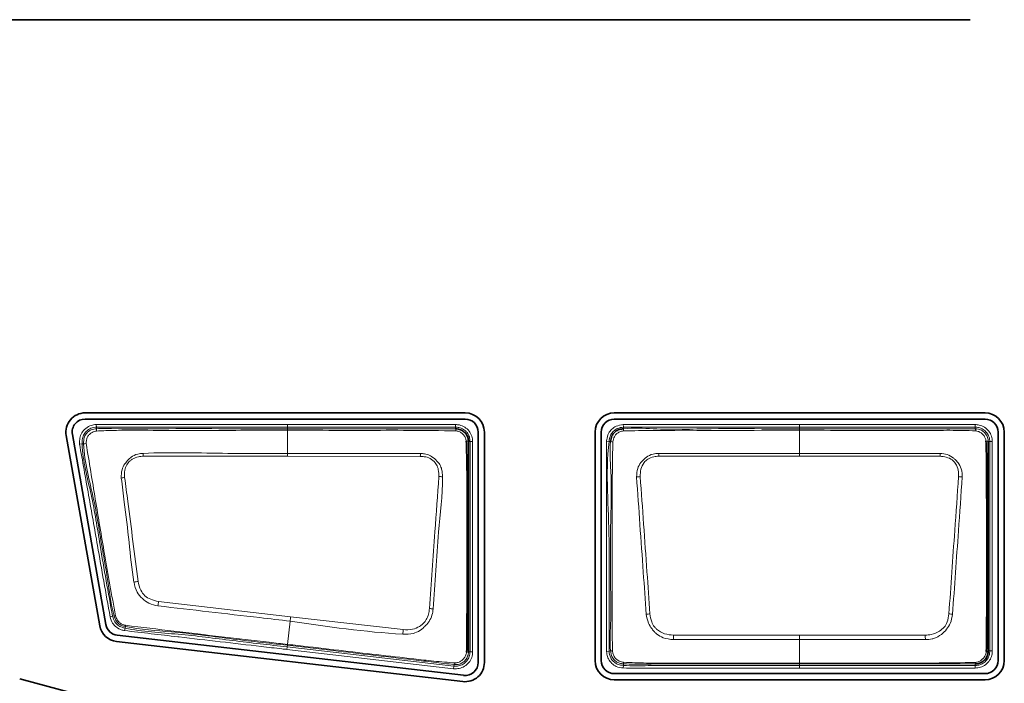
# Model space of a CAD drawing. Header units: millimetres. Extents: x 0 to 1118, y 0 to 864.
# Tile 20 of 85: x 258.95 to 271.65, y 190.89 to 199.45. Entities that reach past the tile are written whole.
import ezdxf

# ---------------------------------------------------------------- set-up
doc = ezdxf.new("R2010")
doc.units = ezdxf.units.MM

msp = doc.modelspace()

# ---------------------------------------------------------------- linework, layer by layer
at = {"color": 7, "linetype": 'Continuous', "lineweight": 35}
for p, q in [((233.07, 199.445), (271.204, 199.445)), ((264.694, 194.374), (259.795, 194.374)), ((271.397, 194.374), (266.617, 194.374)), ((259.795, 194.294), (264.694, 194.294)), ((266.617, 194.294), (271.397, 194.294)), ((264.57, 194.17), (264.57, 194.17)), ((264.862, 194.126), (264.862, 191.155)), ((264.942, 191.155), (264.942, 194.126)), ((266.369, 194.126), (266.369, 191.179)), ((266.449, 191.179), (266.449, 194.126)), ((271.565, 194.126), (271.565, 191.179)), ((271.645, 191.179), (271.645, 194.126)), ((259.55, 194.083), (259.983, 191.629)), ((260.062, 191.643), (259.63, 194.097)), ((264.674, 190.989), (260.208, 191.505)), ((260.199, 191.426), (264.665, 190.909)), ((271.27, 191.136), (271.27, 191.136)), ((262.591, 189.967), (258.951, 190.943)), ((271.397, 191.011), (266.617, 191.011)), ((266.617, 190.931), (271.397, 190.931))]:
    msp.add_line(p, q, dxfattribs=at)
at = {"color": 7, "linetype": 'Continuous', "lineweight": 18}
for p, q in [((259.938, 194.223), (259.941, 194.19)), ((259.941, 194.19), (259.942, 194.17)), ((262.404, 194.19), (262.404, 194.224)), ((262.404, 194.224), (264.57, 194.224)), ((262.404, 194.17), (262.404, 194.19)), ((264.57, 194.19), (262.404, 194.19)), ((262.404, 194.17), (262.404, 194.149)), ((262.404, 193.852), (262.404, 194.149)), ((264.57, 194.19), (264.57, 194.224)), ((264.57, 194.17), (264.57, 194.19)), ((266.731, 194.223), (266.735, 194.19)), ((266.735, 194.19), (266.737, 194.17)), ((269.004, 194.224), (271.27, 194.224)), ((269.004, 194.17), (269.004, 194.19)), ((271.27, 194.19), (269.004, 194.19)), ((269.004, 193.852), (269.004, 194.149)), ((271.27, 194.19), (271.27, 194.224)), ((271.27, 194.17), (271.27, 194.19)), ((264.758, 194.003), (264.738, 194.003)), ((264.758, 191.294), (264.758, 194.003)), ((264.758, 194.003), (264.791, 194.003)), ((264.791, 194.003), (264.791, 191.294)), ((266.517, 194.01), (266.55, 194.005)), ((266.57, 194.003), (266.55, 194.005)), ((271.458, 194.003), (271.438, 194.003)), ((271.458, 191.303), (271.458, 194.003)), ((271.458, 194.003), (271.491, 194.003)), ((271.491, 194.003), (271.491, 191.303)), ((259.722, 193.972), (259.755, 193.973)), ((259.775, 193.974), (259.755, 193.973)), ((262.404, 193.815), (262.404, 193.852)), ((264.116, 193.813), (262.404, 193.815)), ((269.004, 193.815), (267.19, 193.815)), ((270.817, 193.815), (269.004, 193.815)), ((260.742, 191.942), (262.444, 191.745)), ((260.117, 191.741), (260.149, 191.75)), ((260.149, 191.75), (260.169, 191.755)), ((262.444, 191.745), (263.894, 191.578)), ((260.303, 191.566), (260.31, 191.598)), ((260.314, 191.618), (260.31, 191.598)), ((262.405, 191.388), (262.438, 191.687)), ((269.004, 191.506), (269.004, 191.449)), ((269.004, 191.147), (269.004, 191.449)), ((262.397, 191.323), (262.401, 191.356)), ((264.545, 191.074), (262.397, 191.323)), ((262.404, 191.376), (262.401, 191.356)), ((262.401, 191.356), (264.549, 191.107)), ((262.404, 191.388), (262.405, 191.388)), ((262.404, 191.376), (262.404, 191.377)), ((262.404, 191.376), (262.404, 191.376)), ((264.738, 191.294), (264.758, 191.294)), ((264.758, 191.294), (264.791, 191.294)), ((266.516, 191.297), (266.55, 191.3)), ((266.55, 191.3), (266.57, 191.303)), ((271.438, 191.303), (271.458, 191.303)), ((271.458, 191.303), (271.491, 191.303)), ((264.549, 191.107), (264.545, 191.074)), ((264.549, 191.107), (264.551, 191.128)), ((266.733, 191.084), (266.736, 191.117)), ((266.737, 191.138), (266.736, 191.117)), ((269.004, 191.147), (269.004, 191.136)), ((269.004, 191.136), (269.004, 191.115)), ((269.004, 191.115), (271.27, 191.115)), ((269.004, 191.082), (269.004, 191.115)), ((271.27, 191.082), (269.004, 191.082)), ((271.27, 191.115), (271.27, 191.136)), ((271.27, 191.115), (271.27, 191.082))]:
    msp.add_line(p, q, dxfattribs=at)
at = {"color": 7, "linetype": 'Continuous', "lineweight": 18, "flags": 128}
for points in [[(262.404, 194.19), (262.337, 194.19), (262.07, 194.19), (261.004, 194.19), (260.786, 194.19), (259.941, 194.19)], [(269.004, 194.19), (268.937, 194.19), (268.67, 194.19), (268.137, 194.19), (267.48, 194.19), (266.735, 194.19)], [(269.004, 194.19), (269.004, 194.191), (269.004, 194.193), (269.004, 194.196), (269.004, 194.2), (269.004, 194.205), (269.004, 194.211), (269.004, 194.217), (269.004, 194.224)], [(269.004, 194.17), (269.004, 194.169), (269.004, 194.168), (269.004, 194.166), (269.004, 194.164), (269.004, 194.161), (269.004, 194.157), (269.004, 194.153), (269.004, 194.149)], [(269.004, 193.852), (269.401, 193.852), (270.819, 193.852)], [(269.004, 193.852), (269.004, 193.848), (269.004, 193.844), (269.004, 193.839), (269.004, 193.835), (269.004, 193.83), (269.004, 193.825), (269.004, 193.82), (269.004, 193.815)], [(262.404, 193.815), (262.27, 193.815), (261.737, 193.815), (261.204, 193.815), (260.545, 193.815)], [(269.004, 191.449), (268.606, 191.449), (267.38, 191.449)], [(267.382, 191.506), (268.785, 191.506), (269.004, 191.506)], [(269.004, 191.506), (269.222, 191.506), (270.626, 191.506)], [(270.628, 191.449), (269.222, 191.449), (269.004, 191.449)]]:
    msp.add_lwpolyline(points, dxfattribs=at)
at = {"color": 7, "linetype": 'Continuous', "lineweight": 35}
for centre, radius, start, end in [((259.795, 194.126), 0.248, 90, 190), ((264.694, 194.126), 0.248, 360, 90), ((266.617, 194.126), 0.248, 90, 180), ((271.397, 194.126), 0.248, 0, 90), ((259.795, 194.126), 0.168, 90, 190), ((264.694, 194.126), 0.168, 0, 90), ((266.617, 194.126), 0.168, 90, 180), ((271.397, 194.126), 0.168, 0, 90), ((260.228, 191.672), 0.248, 190, 263.3982), ((260.228, 191.672), 0.168, 190, 263.3982), ((271.416, 191.333), 0.0373, 266.5102, 305.923), ((264.694, 191.155), 0.248, 263.3982, 360), ((264.694, 191.155), 0.168, 263.3982, 0), ((266.617, 191.179), 0.248, 180, 270), ((266.617, 191.179), 0.168, 180, 270), ((271.397, 191.179), 0.248, 270, 0), ((271.397, 191.179), 0.168, 270, 0)]:
    msp.add_arc(centre, radius, start, end, dxfattribs=at)
at = {"color": 7, "linetype": 'Continuous', "lineweight": 18}
for centre, radius, start, end in [((260.035, 194.151), 0.0951, 168.6235, 186.6908), ((264.528, 194.146), 0.0491, 356.2223, 29.6339), ((266.863, 194.161), 0.127, 175.7525, 188.1529), ((271.233, 194.145), 0.0454, 355.9657, 33.647), ((259.809, 193.798), 0.179, 90.2816, 100.808), ((264.712, 193.959), 0.0507, 60.0257, 93.9529), ((266.572, 193.831), 0.172, 81.4713, 90.8151), ((271.412, 193.962), 0.0476, 57.5203, 94.0755), ((250.529, 193.412), 10.024, 2.2984, 2.512), ((272.543, 193.41), 8.437, 177.0085, 177.2615), ((257.039, 193.413), 10.159, 2.2639, 2.4746), ((280.969, 193.413), 10.159, 177.5254, 177.7361), ((260.357, 193.049), 0.494, 96.1227, 101.1687), ((264.355, 193.091), 0.461, 84.2422, 90.035), ((266.968, 193.091), 0.461, 92.0728, 97.8935), ((271.04, 193.091), 0.461, 82.1068, 87.9275), ((260.617, 191.446), 0.768, 100.4616, 104.4795), ((266.904, 191.045), 6.227, 171.7214, 172.2533), ((264.123, 190.766), 1.091, 81.6999, 84.1833), ((260.16, 191.843), 0.0879, 275.429, 286.1456), ((271.486, 190.694), 9.103, 173.3692, 173.732), ((267.198, 190.639), 1.15, 96.0692, 98.4295), ((270.81, 190.639), 1.15, 81.5706, 83.9309), ((260.409, 191.613), 0.0947, 166.9114, 176.7431), ((285.448, 190.369), 21.587, 176.7896, 176.9418), ((306.776, 190.215), 39.416, 178.1235, 178.207), ((231.231, 190.215), 39.416, 1.793, 1.8765), ((264.716, 191.336), 0.0477, 266.7198, 296.8819), ((266.572, 191.461), 0.158, 269.0666, 277.5531), ((264.533, 191.151), 0.0297, 307.5622, 355.8463), ((266.799, 191.15), 0.0631, 173.3975, 191.0613), ((271.248, 191.154), 0.029, 320.3934, 2.6813)]:
    msp.add_arc(centre, radius, start, end, dxfattribs=at)
for points, knots in [([(259.722, 193.972), (259.722, 193.991), (259.722, 194.035), (259.74, 194.102), (259.786, 194.165), (259.849, 194.209), (259.904, 194.221), (259.932, 194.223), (259.938, 194.223)], [0, 0, 0, 0, 0.156991, 0.351979, 0.549313, 0.775672, 0.949589, 1, 1, 1, 1]), ([(259.941, 194.19), (259.941, 194.19), (259.916, 194.188), (259.868, 194.181), (259.81, 194.141), (259.77, 194.088), (259.755, 194.029), (259.755, 193.991), (259.755, 193.973)], [0, 0, 0, 0, 0.0000623, 0.226257, 0.4486042, 0.6418977, 0.8342191, 1, 1, 1, 1]), ([(259.775, 193.974), (259.775, 193.974), (259.775, 193.991), (259.775, 194.027), (259.79, 194.081), (259.825, 194.126), (259.876, 194.162), (259.919, 194.168), (259.942, 194.17), (259.942, 194.17)], [0, 0, 0, 0, 0.000069, 0.181862, 0.36744, 0.566113, 0.762287, 0.999931, 1, 1, 1, 1]), ([(259.941, 194.14), (259.921, 194.135), (259.888, 194.128), (259.85, 194.098), (259.824, 194.065), (259.81, 194.023), (259.809, 193.993), (259.808, 193.977)], [0, 0, 0, 0, 0.254503, 0.434183, 0.616241, 0.792354, 1, 1, 1, 1]), ([(259.938, 194.223), (260.221, 194.224), (260.786, 194.224), (261.608, 194.224), (262.147, 194.224), (262.404, 194.224)], [0, 0, 0, 0, 0.343799, 0.687599, 1, 1, 1, 1]), ([(262.404, 194.149), (262.359, 194.149), (262.137, 194.149), (261.559, 194.149), (260.847, 194.146), (260.248, 194.152), (260.005, 194.143), (259.941, 194.14)], [0, 0, 0, 0, 0.054134, 0.270669, 0.70374, 0.921922, 1, 1, 1, 1]), ([(259.942, 194.17), (259.942, 194.17), (260.006, 194.175), (260.316, 194.163), (260.872, 194.173), (261.629, 194.169), (262.139, 194.17), (262.404, 194.17)], [0, 0, 0, 0, 0.000008, 0.077922, 0.377558, 0.677759, 1, 1, 1, 1]), ([(262.404, 194.17), (262.655, 194.17), (262.98, 194.17), (263.504, 194.17), (263.975, 194.17), (264.371, 194.17), (264.57, 194.17)], [0, 0, 0, 0, 0.348076, 0.450575, 0.724495, 1, 1, 1, 1]), ([(264.577, 194.142), (264.375, 194.145), (263.977, 194.15), (263.38, 194.148), (262.857, 194.149), (262.531, 194.149), (262.404, 194.149)], [0, 0, 0, 0, 0.277616, 0.55073, 0.823865, 1, 1, 1, 1]), ([(264.57, 194.224), (264.587, 194.222), (264.629, 194.22), (264.692, 194.192), (264.747, 194.142), (264.784, 194.076), (264.789, 194.027), (264.791, 194.003)], [0, 0, 0, 0, 0.148542, 0.362996, 0.577594, 0.792489, 1, 1, 1, 1]), ([(264.758, 194.003), (264.756, 194.023), (264.752, 194.065), (264.721, 194.121), (264.674, 194.164), (264.62, 194.187), (264.585, 194.189), (264.57, 194.19)], [0, 0, 0, 0, 0.207525, 0.422406, 0.636965, 0.851374, 1, 1, 1, 1]), ([(264.709, 194.009), (264.706, 194.023), (264.7, 194.051), (264.677, 194.089), (264.644, 194.119), (264.61, 194.137), (264.586, 194.141), (264.577, 194.142)], [0, 0, 0, 0, 0.209213, 0.424915, 0.643298, 0.861018, 1, 1, 1, 1]), ([(266.517, 194.01), (266.517, 194.016), (266.522, 194.05), (266.537, 194.107), (266.582, 194.166), (266.647, 194.209), (266.7, 194.218), (266.731, 194.223)], [0, 0, 0, 0, 0.058142, 0.312481, 0.516431, 0.720004, 1, 1, 1, 1]), ([(266.735, 194.19), (266.735, 194.19), (266.707, 194.187), (266.661, 194.178), (266.605, 194.142), (266.567, 194.091), (266.555, 194.042), (266.55, 194.011), (266.55, 194.005)], [0, 0, 0, 0, 0.00007, 0.287537, 0.483939, 0.679062, 0.936857, 1, 1, 1, 1]), ([(266.738, 194.143), (266.729, 194.141), (266.704, 194.136), (266.669, 194.122), (266.637, 194.097), (266.61, 194.058), (266.603, 194.024), (266.598, 194.001)], [0, 0, 0, 0, 0.1274956, 0.3530354, 0.5158655, 0.6796876, 1, 1, 1, 1]), ([(266.731, 194.223), (266.981, 194.223), (267.48, 194.224), (268.237, 194.224), (268.745, 194.224), (269.004, 194.224)], [0, 0, 0, 0, 0.329436, 0.658872, 1, 1, 1, 1]), ([(266.737, 194.17), (266.737, 194.17), (266.864, 194.184), (267.242, 194.154), (267.866, 194.175), (268.494, 194.169), (268.873, 194.17), (269.004, 194.17)], [0, 0, 0, 0, 0.000009, 0.168619, 0.498292, 0.827436, 1, 1, 1, 1]), ([(269.004, 194.149), (268.871, 194.149), (268.492, 194.149), (267.864, 194.148), (267.241, 194.15), (266.865, 194.144), (266.738, 194.143)], [0, 0, 0, 0, 0.1755, 0.501918, 0.831626, 1, 1, 1, 1]), ([(269.004, 194.17), (269.252, 194.17), (269.75, 194.17), (270.343, 194.17), (270.795, 194.17), (271.053, 194.17), (271.217, 194.17), (271.27, 194.17), (271.27, 194.17)], [0, 0, 0, 0, 0.329148, 0.658296, 0.784897, 0.928025, 0.999991, 1, 1, 1, 1]), ([(271.278, 194.142), (271.22, 194.144), (271.056, 194.15), (270.782, 194.148), (270.351, 194.149), (269.81, 194.148), (269.325, 194.149), (269.056, 194.149), (269.004, 194.149)], [0, 0, 0, 0, 0.075739, 0.217696, 0.360252, 0.645411, 0.930556, 1, 1, 1, 1]), ([(271.27, 194.224), (271.288, 194.222), (271.33, 194.219), (271.393, 194.192), (271.448, 194.141), (271.485, 194.075), (271.489, 194.026), (271.491, 194.003)], [0, 0, 0, 0, 0.151112, 0.365617, 0.580258, 0.795218, 1, 1, 1, 1]), ([(271.458, 194.003), (271.458, 194.003), (271.458, 194.023), (271.451, 194.064), (271.422, 194.12), (271.374, 194.163), (271.321, 194.187), (271.285, 194.189), (271.27, 194.19)], [0, 0, 0, 0, 0.000068, 0.204828, 0.419781, 0.634393, 0.848864, 1, 1, 1, 1]), ([(271.27, 194.17), (271.27, 194.17), (271.284, 194.17), (271.317, 194.166), (271.365, 194.145), (271.406, 194.106), (271.432, 194.057), (271.438, 194.021), (271.438, 194.003), (271.438, 194.003)], [0, 0, 0, 0, 0.000076, 0.159905, 0.374062, 0.588093, 0.794093, 0.999924, 1, 1, 1, 1]), ([(271.409, 194.01), (271.407, 194.023), (271.402, 194.05), (271.379, 194.086), (271.347, 194.117), (271.312, 194.136), (271.288, 194.14), (271.278, 194.142)], [0, 0, 0, 0, 0.190909, 0.406669, 0.631062, 0.851531, 1, 1, 1, 1]), ([(259.808, 193.977), (259.828, 193.858), (259.867, 193.619), (259.945, 193.144), (260.048, 192.523), (260.138, 192.023), (260.185, 191.758)], [0, 0, 0, 0, 0.161169, 0.322293, 0.641919, 1, 1, 1, 1]), ([(266.516, 191.297), (266.516, 191.563), (266.516, 192.041), (266.516, 192.732), (266.516, 193.37), (266.516, 193.796), (266.517, 194.01)], [0, 0, 0, 0, 0.294817, 0.528637, 0.764318, 1, 1, 1, 1]), ([(266.55, 194.005), (266.55, 194.005), (266.523, 193.795), (266.525, 193.368), (266.556, 192.733), (266.548, 192.042), (266.549, 191.566), (266.55, 191.3)], [0, 0, 0, 0, 0.000007, 0.235195, 0.471316, 0.705749, 1, 1, 1, 1]), ([(266.57, 191.303), (266.57, 191.303), (266.555, 191.436), (266.577, 191.704), (266.567, 192.234), (266.564, 192.875), (266.588, 193.507), (266.554, 193.878), (266.57, 194.003), (266.57, 194.003)], [0, 0, 0, 0, 0.000007, 0.149192, 0.296265, 0.589843, 0.860506, 0.999993, 1, 1, 1, 1]), ([(266.598, 194.001), (266.596, 193.876), (266.59, 193.508), (266.588, 192.875), (266.589, 192.235), (266.589, 191.704), (266.592, 191.438), (266.593, 191.304)], [0, 0, 0, 0, 0.138888, 0.409935, 0.703873, 0.851045, 1, 1, 1, 1]), ([(260.117, 191.741), (260.062, 192.048), (259.969, 192.573), (259.839, 193.316), (259.761, 193.753), (259.722, 193.972)], [0, 0, 0, 0, 0.413035, 0.70499, 1, 1, 1, 1]), ([(259.755, 193.973), (259.755, 193.973), (259.762, 193.752), (259.887, 193.322), (259.997, 192.579), (260.093, 192.056), (260.149, 191.75)], [0, 0, 0, 0, 0.000009, 0.293952, 0.586862, 1, 1, 1, 1]), ([(260.169, 191.755), (260.169, 191.755), (260.119, 191.94), (260.091, 192.209), (259.998, 192.708), (259.921, 193.262), (259.784, 193.731), (259.775, 193.974), (259.775, 193.974)], [0, 0, 0, 0, 0.0000089, 0.2548813, 0.3576267, 0.6767907, 0.9999911, 1, 1, 1, 1]), ([(260.261, 193.533), (260.261, 193.569), (260.261, 193.634), (260.302, 193.714), (260.345, 193.766), (260.398, 193.813), (260.464, 193.846), (260.52, 193.85), (260.544, 193.852)], [0, 0, 0, 0, 0.223004, 0.40339, 0.550618, 0.649795, 0.85012, 1, 1, 1, 1]), ([(260.544, 193.852), (260.544, 193.852), (260.907, 193.868), (261.528, 193.847), (262.148, 193.851), (262.404, 193.852)], [0, 0, 0, 0, 0.000392, 0.586904, 1, 1, 1, 1]), ([(262.404, 193.852), (262.518, 193.852), (263.089, 193.852), (263.661, 193.851), (264.118, 193.85)], [0, 0, 0, 0, 0.199885, 1, 1, 1, 1]), ([(264.118, 193.85), (264.118, 193.85), (264.136, 193.849), (264.177, 193.846), (264.226, 193.834), (264.28, 193.801), (264.318, 193.764), (264.365, 193.714), (264.383, 193.678), (264.399, 193.62), (264.4, 193.583), (264.401, 193.549)], [0, 0, 0, 0, 0.001913, 0.114338, 0.267549, 0.319965, 0.527056, 0.610724, 0.758058, 0.782667, 1, 1, 1, 1]), ([(266.904, 193.548), (266.906, 193.585), (266.909, 193.651), (266.947, 193.717), (266.987, 193.764), (267.035, 193.808), (267.108, 193.846), (267.165, 193.85), (267.189, 193.852)], [0, 0, 0, 0, 0.236036, 0.4261787, 0.4777369, 0.6372506, 0.844602, 1, 1, 1, 1]), ([(267.189, 193.852), (267.255, 193.852), (267.454, 193.851), (267.785, 193.852), (268.187, 193.852), (268.593, 193.852), (268.867, 193.852), (269.004, 193.852)], [0, 0, 0, 0, 0.109645, 0.328736, 0.547827, 0.773914, 1, 1, 1, 1]), ([(270.819, 193.852), (270.849, 193.849), (270.912, 193.843), (270.976, 193.803), (271.025, 193.76), (271.068, 193.709), (271.092, 193.655), (271.103, 193.598), (271.103, 193.571), (271.103, 193.548)], [0, 0, 0, 0, 0.196953, 0.400474, 0.477525, 0.621985, 0.827103, 0.852197, 1, 1, 1, 1]), ([(260.545, 193.815), (260.524, 193.813), (260.474, 193.81), (260.414, 193.784), (260.363, 193.749), (260.325, 193.702), (260.301, 193.628), (260.303, 193.571), (260.304, 193.54)], [0, 0, 0, 0, 0.152632, 0.353534, 0.453266, 0.597218, 0.776209, 1, 1, 1, 1]), ([(264.355, 193.551), (264.355, 193.582), (264.354, 193.634), (264.333, 193.696), (264.298, 193.745), (264.247, 193.791), (264.176, 193.81), (264.132, 193.812), (264.116, 193.813)], [0, 0, 0, 0, 0.226459, 0.389111, 0.469736, 0.677982, 0.876922, 1, 1, 1, 1]), ([(267.19, 193.815), (267.169, 193.813), (267.119, 193.809), (267.051, 193.783), (266.99, 193.728), (266.954, 193.648), (266.952, 193.584), (266.951, 193.552)], [0, 0, 0, 0, 0.160648, 0.369005, 0.524127, 0.762874, 1, 1, 1, 1]), ([(271.056, 193.552), (271.057, 193.572), (271.057, 193.623), (271.036, 193.691), (271.003, 193.742), (270.96, 193.779), (270.899, 193.807), (270.844, 193.812), (270.817, 193.815)], [0, 0, 0, 0, 0.150039, 0.377629, 0.518715, 0.593819, 0.797701, 1, 1, 1, 1]), ([(260.425, 192.189), (260.424, 192.19), (260.393, 192.362), (260.366, 192.708), (260.306, 193.155), (260.274, 193.429), (260.261, 193.533)], [0, 0, 0, 0, 0.001469, 0.385805, 0.767703, 1, 1, 1, 1]), ([(260.304, 193.54), (260.318, 193.436), (260.354, 193.162), (260.411, 192.716), (260.455, 192.373), (260.477, 192.201)], [0, 0, 0, 0, 0.232386, 0.615425, 1, 1, 1, 1]), ([(264.234, 191.851), (264.245, 192.016), (264.269, 192.346), (264.31, 192.913), (264.338, 193.315), (264.355, 193.551)], [0, 0, 0, 0, 0.290819, 0.581537, 1, 1, 1, 1]), ([(264.401, 193.549), (264.401, 193.548), (264.403, 193.31), (264.352, 192.909), (264.318, 192.341), (264.293, 192.011), (264.281, 191.845)], [0, 0, 0, 0, 0.00076, 0.418996, 0.709074, 1, 1, 1, 1]), ([(267.029, 191.776), (267.016, 191.957), (266.989, 192.343), (266.947, 192.934), (266.919, 193.343), (266.904, 193.548)], [0, 0, 0, 0, 0.306049, 0.652529, 1, 1, 1, 1]), ([(266.951, 193.552), (266.966, 193.348), (266.995, 192.939), (267.037, 192.348), (267.064, 191.962), (267.076, 191.782)], [0, 0, 0, 0, 0.347304, 0.694424, 1, 1, 1, 1]), ([(270.931, 191.782), (270.944, 191.961), (270.969, 192.319), (271.01, 192.91), (271.04, 193.32), (271.056, 193.552)], [0, 0, 0, 0, 0.302974, 0.605825, 1, 1, 1, 1]), ([(271.103, 193.548), (271.087, 193.316), (271.058, 192.905), (271.016, 192.314), (270.991, 191.955), (270.978, 191.776)], [0, 0, 0, 0, 0.394267, 0.696552, 1, 1, 1, 1]), ([(260.477, 192.201), (260.486, 192.162), (260.502, 192.094), (260.561, 192.012), (260.644, 191.962), (260.707, 191.949), (260.742, 191.942)], [0, 0, 0, 0, 0.298081, 0.517996, 0.735793, 1, 1, 1, 1]), ([(260.734, 191.884), (260.734, 191.884), (260.694, 191.89), (260.619, 191.91), (260.529, 191.976), (260.454, 192.066), (260.435, 192.145), (260.425, 192.189)], [0, 0, 0, 0, 0.001708, 0.259964, 0.483259, 0.711212, 1, 1, 1, 1]), ([(262.438, 191.687), (262.307, 191.703), (261.739, 191.768), (261.171, 191.834), (260.734, 191.884)], [0, 0, 0, 0, 0.230284, 1, 1, 1, 1]), ([(264.281, 191.845), (264.281, 191.845), (264.278, 191.818), (264.27, 191.762), (264.239, 191.696), (264.203, 191.65), (264.17, 191.615), (264.122, 191.571), (264.071, 191.543), (263.99, 191.519), (263.937, 191.52), (263.891, 191.521)], [0, 0, 0, 0, 0.0012586, 0.1439588, 0.2996962, 0.377139, 0.4551901, 0.5538619, 0.7227186, 0.7577624, 1, 1, 1, 1]), ([(263.894, 191.578), (263.936, 191.577), (264.01, 191.574), (264.094, 191.61), (264.144, 191.646), (264.172, 191.676), (264.201, 191.717), (264.225, 191.776), (264.231, 191.826), (264.234, 191.851)], [0, 0, 0, 0, 0.248655, 0.445661, 0.5428811, 0.6190106, 0.6951629, 0.8484488, 1, 1, 1, 1]), ([(260.303, 191.566), (260.288, 191.569), (260.251, 191.577), (260.195, 191.607), (260.141, 191.663), (260.125, 191.714), (260.117, 191.741)], [0, 0, 0, 0, 0.164092, 0.424713, 0.685169, 1, 1, 1, 1]), ([(260.149, 191.75), (260.149, 191.75), (260.155, 191.726), (260.17, 191.682), (260.216, 191.634), (260.264, 191.609), (260.296, 191.601), (260.31, 191.598)], [0, 0, 0, 0, 0.000085, 0.320256, 0.573919, 0.826496, 1, 1, 1, 1]), ([(260.314, 191.618), (260.314, 191.618), (260.298, 191.622), (260.265, 191.629), (260.222, 191.656), (260.186, 191.699), (260.174, 191.735), (260.169, 191.755), (260.169, 191.755)], [0, 0, 0, 0, 0.000094, 0.235606, 0.472383, 0.703877, 0.999906, 1, 1, 1, 1]), ([(260.185, 191.758), (260.191, 191.739), (260.203, 191.707), (260.235, 191.672), (260.271, 191.647), (260.3, 191.639), (260.316, 191.634)], [0, 0, 0, 0, 0.312993, 0.525768, 0.743338, 1, 1, 1, 1]), ([(267.38, 191.449), (267.334, 191.454), (267.258, 191.462), (267.178, 191.51), (267.132, 191.551), (267.094, 191.597), (267.048, 191.669), (267.036, 191.737), (267.029, 191.776)], [0, 0, 0, 0, 0.256994, 0.435753, 0.518339, 0.608051, 0.775867, 1, 1, 1, 1]), ([(267.076, 191.782), (267.082, 191.747), (267.091, 191.687), (267.126, 191.621), (267.181, 191.565), (267.263, 191.518), (267.342, 191.51), (267.382, 191.506)], [0, 0, 0, 0, 0.231465, 0.397413, 0.481538, 0.74157, 1, 1, 1, 1]), ([(270.626, 191.506), (270.652, 191.508), (270.716, 191.512), (270.801, 191.549), (270.873, 191.606), (270.916, 191.685), (270.926, 191.746), (270.931, 191.782)], [0, 0, 0, 0, 0.169426, 0.422531, 0.593644, 0.763575, 1, 1, 1, 1]), ([(270.978, 191.776), (270.971, 191.736), (270.959, 191.666), (270.903, 191.58), (270.833, 191.509), (270.764, 191.473), (270.692, 191.453), (270.657, 191.451), (270.628, 191.449)], [0, 0, 0, 0, 0.229046, 0.401207, 0.578038, 0.797363, 0.83357, 1, 1, 1, 1]), ([(262.397, 191.323), (262.375, 191.325), (262.265, 191.338), (261.801, 191.392), (261.355, 191.443), (260.767, 191.512), (260.532, 191.539), (260.303, 191.566)], [0, 0, 0, 0, 0.031615, 0.158073, 0.663905, 0.67123, 1, 1, 1, 1]), ([(260.31, 191.598), (260.31, 191.598), (260.535, 191.55), (261.003, 191.528), (261.698, 191.435), (262.167, 191.382), (262.401, 191.356)], [0, 0, 0, 0, 0.000009, 0.327782, 0.663882, 1, 1, 1, 1]), ([(262.404, 191.376), (262.154, 191.404), (261.656, 191.46), (260.962, 191.555), (260.509, 191.577), (260.314, 191.618), (260.314, 191.618)], [0, 0, 0, 0, 0.357597, 0.715194, 0.99999, 1, 1, 1, 1]), ([(260.316, 191.634), (260.524, 191.609), (260.936, 191.558), (261.553, 191.487), (262.041, 191.43), (262.325, 191.397), (262.404, 191.388)], [0, 0, 0, 0, 0.298328, 0.592531, 0.886701, 1, 1, 1, 1]), ([(263.891, 191.521), (263.89, 191.521), (263.403, 191.546), (262.92, 191.617), (262.438, 191.687)], [0, 0, 0, 0, 0.00107, 1, 1, 1, 1]), ([(259.737, 188.203), (259.725, 188.404), (259.7, 188.845), (259.467, 189.538), (259.014, 190.266), (258.277, 190.936), (257.274, 191.419), (256.104, 191.596), (254.933, 191.419), (253.93, 190.936), (253.195, 190.266), (252.739, 189.538), (252.514, 188.845), (252.45, 188.203), (252.514, 187.561), (252.739, 186.868), (253.195, 186.14), (253.93, 185.47), (254.933, 184.986), (256.104, 184.809), (257.274, 184.986), (258.277, 185.47), (259.014, 186.14), (259.467, 186.868), (259.7, 187.561), (259.725, 188.001), (259.737, 188.203)], [0, 0, 0, 0, 0.0276716, 0.0604536, 0.0992018, 0.1443784, 0.1953898, 0.25, 0.3046102, 0.3556216, 0.4007982, 0.4395464, 0.4723284, 0.5, 0.5276716, 0.5604536, 0.5992018, 0.6443784, 0.6953898, 0.75, 0.8046102, 0.8556216, 0.9007982, 0.9395464, 0.9723284, 1, 1, 1, 1]), ([(262.404, 191.388), (262.404, 191.385), (262.404, 191.379), (262.404, 191.378), (262.404, 191.377)], [0, 0, 0, 0, 0.604654, 1, 1, 1, 1]), ([(264.551, 191.128), (264.551, 191.128), (264.465, 191.138), (264.288, 191.158), (263.77, 191.219), (263.141, 191.291), (262.6, 191.354), (262.404, 191.376)], [0, 0, 0, 0, 0.000008, 0.122721, 0.243421, 0.72623, 1, 1, 1, 1]), ([(262.405, 191.388), (262.449, 191.383), (262.67, 191.358), (263.212, 191.295), (263.796, 191.227), (264.294, 191.171), (264.472, 191.156), (264.563, 191.149)], [0, 0, 0, 0, 0.061411, 0.307056, 0.753701, 0.873798, 1, 1, 1, 1]), ([(264.791, 191.294), (264.789, 191.268), (264.784, 191.218), (264.744, 191.151), (264.688, 191.102), (264.618, 191.073), (264.569, 191.074), (264.545, 191.074)], [0, 0, 0, 0, 0.206408, 0.406181, 0.606089, 0.806512, 1, 1, 1, 1]), ([(264.549, 191.107), (264.549, 191.107), (264.569, 191.105), (264.611, 191.107), (264.67, 191.131), (264.718, 191.173), (264.751, 191.229), (264.756, 191.272), (264.758, 191.294)], [0, 0, 0, 0, 0.000069, 0.193541, 0.393933, 0.593787, 0.793541, 1, 1, 1, 1]), ([(264.738, 191.294), (264.738, 191.294), (264.738, 191.274), (264.73, 191.235), (264.701, 191.185), (264.659, 191.148), (264.607, 191.127), (264.569, 191.126), (264.551, 191.128), (264.551, 191.128)], [0, 0, 0, 0, 0.000071, 0.215696, 0.41149, 0.608655, 0.804784, 0.999923, 1, 1, 1, 1]), ([(264.563, 191.149), (264.577, 191.151), (264.606, 191.154), (264.645, 191.174), (264.678, 191.203), (264.703, 191.242), (264.71, 191.272), (264.713, 191.289)], [0, 0, 0, 0, 0.1918418, 0.3873432, 0.5804342, 0.7761387, 1, 1, 1, 1]), ([(266.733, 191.084), (266.702, 191.088), (266.647, 191.095), (266.581, 191.141), (266.539, 191.197), (266.522, 191.252), (266.518, 191.285), (266.516, 191.297)], [0, 0, 0, 0, 0.276626, 0.489449, 0.702472, 0.894255, 1, 1, 1, 1]), ([(266.55, 191.3), (266.55, 191.3), (266.553, 191.271), (266.562, 191.221), (266.605, 191.165), (266.654, 191.13), (266.701, 191.12), (266.728, 191.118), (266.736, 191.117)], [0, 0, 0, 0, 0.000069, 0.304094, 0.511824, 0.715977, 0.924845, 1, 1, 1, 1]), ([(266.737, 191.138), (266.737, 191.138), (266.72, 191.139), (266.686, 191.143), (266.637, 191.164), (266.597, 191.204), (266.576, 191.254), (266.572, 191.288), (266.57, 191.303), (266.57, 191.303)], [0, 0, 0, 0, 0.000077, 0.197333, 0.387983, 0.604747, 0.83111, 0.999923, 1, 1, 1, 1]), ([(266.593, 191.304), (266.596, 191.29), (266.601, 191.261), (266.62, 191.22), (266.651, 191.188), (266.69, 191.166), (266.72, 191.16), (266.736, 191.157)], [0, 0, 0, 0, 0.189123, 0.39968, 0.598829, 0.771957, 1, 1, 1, 1]), ([(271.27, 191.115), (271.29, 191.117), (271.332, 191.121), (271.388, 191.152), (271.431, 191.199), (271.454, 191.252), (271.457, 191.288), (271.458, 191.303)], [0, 0, 0, 0, 0.204674, 0.419842, 0.63439, 0.848799, 1, 1, 1, 1]), ([(271.491, 191.303), (271.49, 191.285), (271.487, 191.243), (271.459, 191.18), (271.408, 191.125), (271.343, 191.088), (271.294, 191.084), (271.27, 191.082)], [0, 0, 0, 0, 0.151184, 0.365635, 0.580222, 0.795405, 1, 1, 1, 1]), ([(271.277, 191.155), (271.291, 191.158), (271.32, 191.164), (271.358, 191.19), (271.389, 191.224), (271.408, 191.26), (271.412, 191.286), (271.413, 191.296)], [0, 0, 0, 0, 0.197464, 0.427893, 0.636791, 0.855624, 1, 1, 1, 1]), ([(269.004, 191.082), (268.981, 191.082), (268.87, 191.082), (268.404, 191.082), (267.884, 191.081), (267.346, 191.082), (267.056, 191.079), (266.841, 191.082), (266.733, 191.084)], [0, 0, 0, 0, 0.029357, 0.146783, 0.616488, 0.715592, 0.857623, 1, 1, 1, 1]), ([(266.736, 191.157), (266.835, 191.153), (267.124, 191.143), (267.604, 191.149), (268.178, 191.147), (268.644, 191.147), (268.92, 191.147), (269.004, 191.147)], [0, 0, 0, 0, 0.129882, 0.382749, 0.635797, 0.888846, 1, 1, 1, 1]), ([(266.736, 191.117), (266.736, 191.117), (266.842, 191.109), (267.057, 191.116), (267.486, 191.114), (267.972, 191.115), (268.514, 191.115), (268.84, 191.115), (269.004, 191.115)], [0, 0, 0, 0, 0.000009, 0.1411, 0.283602, 0.567928, 0.783964, 1, 1, 1, 1]), ([(269.004, 191.136), (268.754, 191.136), (268.254, 191.136), (267.596, 191.135), (267.091, 191.137), (266.835, 191.13), (266.737, 191.138), (266.737, 191.138)], [0, 0, 0, 0, 0.330742, 0.661483, 0.870168, 0.999991, 1, 1, 1, 1]), ([(269.004, 191.147), (269.048, 191.147), (269.27, 191.147), (269.848, 191.148), (270.562, 191.143), (271.097, 191.152), (271.277, 191.155)], [0, 0, 0, 0, 0.058653, 0.293263, 0.762483, 1, 1, 1, 1]), ([(271.27, 191.136), (271.092, 191.136), (270.56, 191.136), (269.804, 191.136), (269.227, 191.136), (269.004, 191.136)], [0, 0, 0, 0, 0.2359965, 0.7041641, 1, 1, 1, 1])]:
    msp.add_open_spline(points, degree=3, knots=knots, dxfattribs=at)
at = {"color": 7, "linetype": 'Continuous', "lineweight": 35}
for points, knots in [([(264.57, 194.17), (264.57, 194.17), (264.583, 194.17), (264.615, 194.166), (264.662, 194.146), (264.704, 194.108), (264.732, 194.058), (264.736, 194.021), (264.738, 194.003)], [0, 0, 0, 0, 0.0000764, 0.1486159, 0.3622877, 0.5763468, 0.7883559, 1, 1, 1, 1]), ([(266.57, 194.003), (266.57, 194.003), (266.573, 194.028), (266.58, 194.07), (266.612, 194.12), (266.655, 194.152), (266.699, 194.165), (266.727, 194.169), (266.737, 194.17), (266.737, 194.17)], [0, 0, 0, 0, 0.000077, 0.292145, 0.481329, 0.668501, 0.889292, 0.999923, 1, 1, 1, 1]), ([(264.713, 191.289), (264.715, 191.336), (264.717, 191.429), (264.717, 191.613), (264.719, 191.933), (264.719, 192.36), (264.717, 193.004), (264.723, 193.544), (264.711, 193.93), (264.709, 194.009)], [0, 0, 0, 0, 0.052067, 0.10243, 0.203216, 0.404615, 0.573842, 0.912598, 1, 1, 1, 1]), ([(264.738, 194.003), (264.738, 193.925), (264.738, 193.541), (264.737, 193.003), (264.737, 192.36), (264.738, 191.933), (264.737, 191.613), (264.738, 191.431), (264.737, 191.339), (264.738, 191.294), (264.738, 191.294)], [0, 0, 0, 0, 0.085615, 0.425541, 0.595492, 0.797743, 0.89887, 0.949435, 0.999993, 1, 1, 1, 1]), ([(271.413, 191.296), (271.415, 191.438), (271.419, 191.721), (271.418, 192.284), (271.419, 192.84), (271.418, 193.324), (271.417, 193.595), (271.416, 193.801), (271.411, 193.939), (271.409, 194.01)], [0, 0, 0, 0, 0.157294, 0.312474, 0.622468, 0.772195, 0.847355, 0.921427, 1, 1, 1, 1]), ([(271.438, 194.003), (271.438, 194.003), (271.437, 193.935), (271.438, 193.799), (271.438, 193.595), (271.437, 193.324), (271.438, 192.84), (271.437, 192.284), (271.438, 191.724), (271.437, 191.442), (271.438, 191.303), (271.438, 191.303)], [0, 0, 0, 0, 0.000007, 0.075686, 0.15099, 0.226275, 0.376845, 0.688419, 0.844208, 0.999993, 1, 1, 1, 1]), ([(271.438, 191.303), (271.438, 191.303), (271.438, 191.289), (271.433, 191.256), (271.412, 191.208), (271.374, 191.168), (271.325, 191.141), (271.288, 191.135), (271.27, 191.136), (271.27, 191.136)], [0, 0, 0, 0, 0.000076, 0.162066, 0.372152, 0.585973, 0.793109, 0.999924, 1, 1, 1, 1])]:
    msp.add_open_spline(points, degree=3, knots=knots, dxfattribs=at)

doc.saveas('drawing.dxf')
